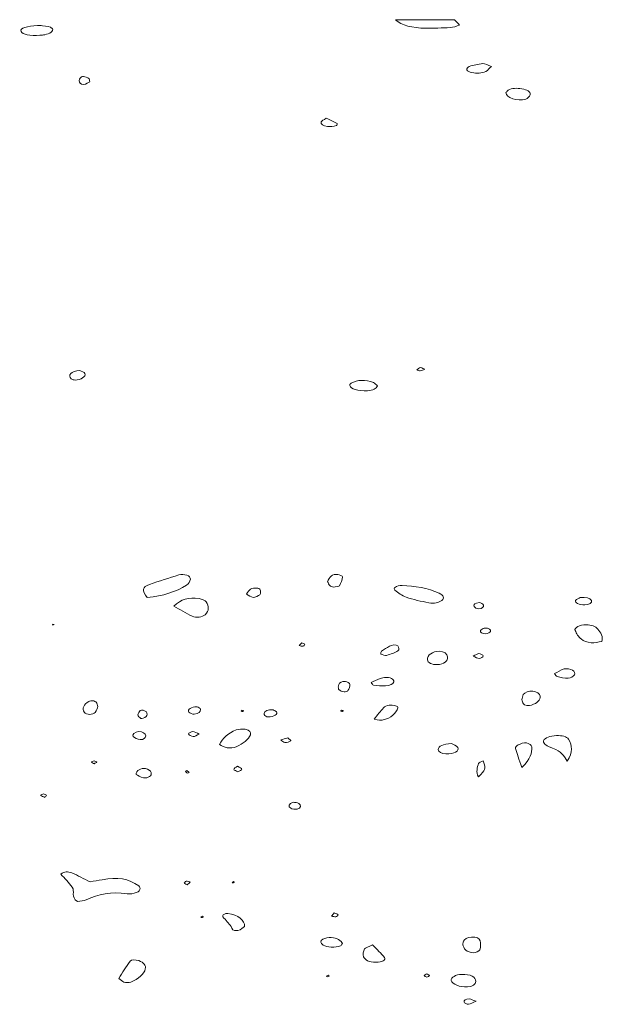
# Model space of a CAD drawing. Extents: x 432 to 1642, y -1026 to -372.
# Tile 8 of 15: x 1388 to 1450, y -1023 to -919. Entities that reach past the tile are written whole.
import ezdxf

# ---------------------------------------------------------------- set-up
doc = ezdxf.new("R2010")
doc.units = 0
doc.header["$MEASUREMENT"] = 0
doc.layers.add('Layer 1', color=7, linetype='Continuous')

# ---------------------------------------------------------------- blocks, each defined once
blk = doc.blocks.new('block 22')
at = {"layer": 'Layer 1', "lineweight": 0}
blk.add_lwpolyline([(1392.109008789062, -982.7313232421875), (1391.920776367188, -982.7008056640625), (1391.952758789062, -982.8113403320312), (1392.109008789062, -982.7313232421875)], dxfattribs=at)
for points, knots in [([(1391.9091796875, -919.5387573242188), (1391.717529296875, -919.2732543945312), (1391.27099609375, -919.2510375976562), (1390.845947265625, -919.209716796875), (1390.760498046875, -919.2015991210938), (1390.6728515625, -919.2027587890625), (1390.527099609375, -919.1973876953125), (1390.499877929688, -919.1973876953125), (1390.41259765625, -919.1958618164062), (1390.326171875, -919.197509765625), (1389.228637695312, -919.2178955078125), (1388.437133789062, -919.4966430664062), (1388.579467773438, -919.8118896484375), (1388.724609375, -920.1337890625), (1389.53369140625, -920.3023681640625), (1390.587646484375, -920.226806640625), (1390.75830078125, -920.2145385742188), (1390.926513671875, -920.1889038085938), (1391.09326171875, -920.1630249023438), (1391.6298828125, -920.0796508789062), (1392.0595703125, -919.7478637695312), (1391.9091796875, -919.5387573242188)], [0, 0, 0, 0, 1, 1, 1, 2, 2, 2, 3, 3, 3, 4, 4, 4, 5, 5, 5, 6, 6, 6, 7, 7, 7, 7]), ([(1438.486572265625, -923.524658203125), (1438.11376953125, -923.4002685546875), (1437.817626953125, -923.2186279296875), (1437.569580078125, -923.2361450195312), (1437.07373046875, -923.2711791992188), (1436.578491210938, -923.391357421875), (1436.136474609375, -923.5272827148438), (1435.96923828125, -923.5787963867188), (1435.84326171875, -923.7838134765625), (1435.8896484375, -923.8952026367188), (1435.936767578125, -924.0073852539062), (1436.191650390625, -924.1311645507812), (1436.408447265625, -924.177490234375), (1436.925659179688, -924.2881469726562), (1437.473876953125, -924.2627563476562), (1437.89306640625, -924.0556640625), (1438.12841796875, -923.9398803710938), (1438.241577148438, -923.7515258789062), (1438.486572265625, -923.524658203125)], [0, 0, 0, 0, 1, 1, 1, 2, 2, 2, 3, 3, 3, 4, 4, 4, 5, 5, 5, 6, 6, 6, 6]), ([(1394.755249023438, -925.0349731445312), (1394.75927734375, -925.226318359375), (1394.80908203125, -925.4609375), (1395.245849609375, -925.4381713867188), (1395.497314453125, -925.4251708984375), (1395.717407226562, -925.2318115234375), (1395.883544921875, -925.1521606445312), (1395.835327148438, -924.9722900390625), (1395.8671875, -924.854736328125), (1395.773803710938, -924.7977294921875), (1395.625, -924.7067260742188), (1395.404296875, -924.6329345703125), (1395.189086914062, -924.5997924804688), (1395.104736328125, -924.5867919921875), (1394.913818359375, -924.6923217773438), (1394.843017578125, -924.7647094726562), (1394.76806640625, -924.8419799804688), (1394.75341796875, -924.9439086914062), (1394.755249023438, -925.0349731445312)], [0, 0, 0, 0, 1, 1, 1, 2, 2, 2, 3, 3, 3, 4, 4, 4, 5, 5, 5, 6, 6, 6, 6]), ([(1442.1201171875, -927.0032348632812), (1442.364990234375, -926.9223022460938), (1442.552612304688, -926.7018432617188), (1442.582885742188, -926.535400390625), (1442.6416015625, -926.2108764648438), (1442.25244140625, -925.9965209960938), (1441.708984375, -925.9027099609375), (1441.188720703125, -925.8131713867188), (1440.655517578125, -925.8197021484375), (1440.247802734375, -926.0626831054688), (1440.137573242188, -926.1283569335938), (1440.09814453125, -926.2283935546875), (1440.026000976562, -926.3128051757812), (1439.994140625, -926.836669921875), (1441.284912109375, -927.2793579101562), (1442.1201171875, -927.0032348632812)], [0, 0, 0, 0, 1, 1, 1, 2, 2, 2, 3, 3, 3, 4, 4, 4, 5, 5, 5, 5]), ([(1420.416259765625, -929.4064331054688), (1420.328735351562, -929.6742553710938), (1420.649169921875, -929.8592529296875), (1421.09521484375, -929.9049072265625), (1421.392578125, -929.935546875), (1421.738525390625, -929.8674926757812), (1422.042358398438, -929.8103637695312), (1422.111328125, -929.79736328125), (1422.171875, -929.60498046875), (1422.102661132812, -929.567626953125), (1421.765380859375, -929.3843994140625), (1421.382690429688, -929.2254638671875), (1420.9658203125, -929.0347290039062), (1420.707275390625, -929.2025756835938), (1420.452880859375, -929.2941284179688), (1420.416259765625, -929.4064331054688)], [0, 0, 0, 0, 1, 1, 1, 2, 2, 2, 3, 3, 3, 4, 4, 4, 5, 5, 5, 5]), ([(1393.9033203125, -956.6720581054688), (1393.981201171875, -956.7410888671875), (1394.1884765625, -956.8082885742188), (1394.334228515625, -956.806884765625), (1394.916015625, -956.8016357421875), (1395.481079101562, -956.4475708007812), (1395.360229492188, -956.1163330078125), (1395.30908203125, -955.9766235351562), (1394.957885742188, -955.8694458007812), (1394.822021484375, -955.7921752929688), (1393.875, -955.8701171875), (1393.494506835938, -956.310302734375), (1393.9033203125, -956.6720581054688)], [0, 0, 0, 0, 1, 1, 1, 2, 2, 2, 3, 3, 3, 4, 4, 4, 4]), ([(1430.5595703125, -955.6976318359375), (1430.6826171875, -955.7468872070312), (1430.830688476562, -955.8477172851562), (1430.92236328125, -955.834228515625), (1431.101318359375, -955.8081665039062), (1431.248168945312, -955.718017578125), (1431.408447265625, -955.6546020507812), (1431.28662109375, -955.6034545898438), (1431.1640625, -955.5523071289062), (1430.961303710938, -955.4677734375), (1430.831787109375, -955.5418090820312), (1430.696044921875, -955.6197509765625), (1430.5595703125, -955.6976318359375)], [0, 0, 0, 0, 1, 1, 1, 2, 2, 2, 3, 3, 3, 4, 4, 4, 4]), ([(1425.3408203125, -957.9404907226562), (1425.587524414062, -957.9296264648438), (1425.868530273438, -957.8756103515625), (1426.050903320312, -957.78955078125), (1426.224609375, -957.70751953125), (1426.2900390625, -957.557861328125), (1426.413208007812, -957.4275512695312), (1426.2490234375, -957.2933349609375), (1426.152587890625, -957.1458129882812), (1425.960327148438, -957.0698852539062), (1425.136840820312, -956.7447509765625), (1424.236206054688, -956.7745971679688), (1423.595092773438, -957.138671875), (1423.49169921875, -957.1975708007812), (1423.43603515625, -957.3138427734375), (1423.453979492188, -957.3973999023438), (1423.53173828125, -957.7561645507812), (1424.317016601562, -957.9857788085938), (1425.3408203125, -957.9404907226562)], [0, 0, 0, 0, 1, 1, 1, 2, 2, 2, 3, 3, 3, 4, 4, 4, 5, 5, 5, 6, 6, 6, 6]), ([(1401.973876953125, -979.88232421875), (1403.63525390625, -979.7172241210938), (1405.01904296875, -979.2678833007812), (1406.135131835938, -978.5813598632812), (1406.39306640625, -978.4227905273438), (1406.5, -978.1611328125), (1406.546875, -977.9387817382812), (1406.622924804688, -977.58349609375), (1405.87158203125, -977.3101196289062), (1405.318237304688, -977.481201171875), (1404.27001953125, -977.8048706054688), (1403.228759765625, -978.1367797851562), (1402.210693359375, -978.4876708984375), (1401.426391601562, -978.758056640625), (1401.365356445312, -979.1405639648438), (1401.973876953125, -979.88232421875)], [0, 0, 0, 0, 1, 1, 1, 2, 2, 2, 3, 3, 3, 4, 4, 4, 5, 5, 5, 5]), ([(1422.17578125, -977.4258422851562), (1421.974365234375, -977.4029541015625), (1421.619018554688, -977.4735717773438), (1421.515625, -977.5650024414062), (1421.300170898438, -977.7552490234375), (1421.207275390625, -977.986328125), (1421.084838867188, -978.16943359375), (1421.180053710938, -978.3519897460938), (1421.21728515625, -978.4942016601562), (1421.330932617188, -978.6151123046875), (1421.3994140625, -978.6885375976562), (1421.59521484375, -978.7791748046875), (1421.718872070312, -978.773193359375), (1421.949462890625, -978.7616577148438), (1422.32177734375, -978.7109985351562), (1422.366943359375, -978.6314697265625), (1422.539306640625, -978.328857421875), (1422.649169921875, -978.0094604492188), (1422.682250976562, -977.6932983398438), (1422.69140625, -977.6044311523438), (1422.379760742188, -977.448974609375), (1422.17578125, -977.4258422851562)], [0, 0, 0, 0, 1, 1, 1, 2, 2, 2, 3, 3, 3, 4, 4, 4, 5, 5, 5, 6, 6, 6, 7, 7, 7, 7]), ([(1413.943359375, -979.0480346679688), (1413.926513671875, -978.978759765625), (1413.727905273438, -978.87158203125), (1413.611083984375, -978.871337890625), (1413.3818359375, -978.8709716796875), (1413.068237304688, -978.8952026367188), (1412.941040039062, -978.978271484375), (1412.740112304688, -979.1088256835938), (1412.663940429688, -979.2962646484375), (1412.492065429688, -979.51416015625), (1412.748779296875, -979.6517944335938), (1412.95849609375, -979.8555297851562), (1413.19189453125, -979.8638916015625), (1413.429931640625, -979.8724365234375), (1413.798095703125, -979.7163696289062), (1413.914184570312, -979.5823974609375), (1414.043701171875, -979.4332275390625), (1413.986328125, -979.2255249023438), (1413.943359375, -979.0480346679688)], [0, 0, 0, 0, 1, 1, 1, 2, 2, 2, 3, 3, 3, 4, 4, 4, 5, 5, 5, 6, 6, 6, 6]), ([(1429.453247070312, -979.8496704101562), (1430.187744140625, -980.104248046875), (1431.026977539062, -980.2772216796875), (1431.847412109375, -980.4480590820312), (1432.39453125, -980.5620727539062), (1432.877563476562, -980.4473266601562), (1433.2294921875, -980.1873168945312), (1433.534912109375, -979.9613037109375), (1433.417724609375, -979.6534423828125), (1432.936279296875, -979.4263305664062), (1431.75048828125, -978.866455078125), (1430.313720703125, -978.6717529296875), (1429.02392578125, -978.59375), (1428.371337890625, -978.57958984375), (1427.990966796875, -978.911865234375), (1428.253540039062, -979.112060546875), (1428.604248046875, -979.3796997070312), (1428.962646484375, -979.6795654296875), (1429.453247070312, -979.8496704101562)], [0, 0, 0, 0, 1, 1, 1, 2, 2, 2, 3, 3, 3, 4, 4, 4, 5, 5, 5, 6, 6, 6, 6]), ([(1408.21630859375, -980.3508911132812), (1408.113037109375, -980.20166015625), (1407.766357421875, -980.046875), (1407.474365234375, -980.0010986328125), (1406.337280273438, -979.822509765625), (1405.574829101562, -980.056396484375), (1404.79248046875, -980.8005981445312), (1405.429077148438, -981.15087890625), (1406.072509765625, -981.5203857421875), (1406.74951171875, -981.8714599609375), (1407.107788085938, -982.0572509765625), (1407.854125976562, -981.9563598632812), (1408.097900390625, -981.714599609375), (1408.54736328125, -981.2703857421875), (1408.529418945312, -980.802734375), (1408.21630859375, -980.3508911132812)], [0, 0, 0, 0, 1, 1, 1, 2, 2, 2, 3, 3, 3, 4, 4, 4, 5, 5, 5, 5]), ([(1448.388671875, -980.6497802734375), (1448.855590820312, -980.6369018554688), (1449.18603515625, -980.4227905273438), (1449.08544921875, -980.1934204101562), (1448.95849609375, -979.9051513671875), (1448.539794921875, -979.8846435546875), (1447.898681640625, -979.8834228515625), (1447.7900390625, -979.9476928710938), (1447.472412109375, -980.0516357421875), (1447.410888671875, -980.189453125), (1447.291748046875, -980.4542846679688), (1447.79345703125, -980.666259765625), (1448.388671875, -980.6497802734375)], [0, 0, 0, 0, 1, 1, 1, 2, 2, 2, 3, 3, 3, 4, 4, 4, 4]), ([(1436.648681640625, -980.8280639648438), (1436.69677734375, -980.9330444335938), (1436.971557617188, -981.0886840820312), (1437.122436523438, -981.0818481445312), (1437.513916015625, -981.06396484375), (1437.710205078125, -980.8784790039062), (1437.62890625, -980.6767578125), (1437.585205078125, -980.5668334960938), (1437.344970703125, -980.4801635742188), (1437.222412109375, -980.4015502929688), (1436.713745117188, -980.4638061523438), (1436.55810546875, -980.6327514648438), (1436.648681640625, -980.8280639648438)], [0, 0, 0, 0, 1, 1, 1, 2, 2, 2, 3, 3, 3, 4, 4, 4, 4]), ([(1449.758666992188, -983.2245483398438), (1449.525756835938, -982.95068359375), (1449.113525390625, -982.7841186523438), (1448.518310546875, -982.7711791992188), (1447.8701171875, -982.75732421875), (1447.215698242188, -983.0719604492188), (1447.363159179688, -983.3828735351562), (1447.514282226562, -983.7020263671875), (1447.70751953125, -984.0303955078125), (1448.027465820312, -984.3052978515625), (1448.233642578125, -984.4828491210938), (1448.675537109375, -984.639404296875), (1449.05712890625, -984.68017578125), (1449.4228515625, -984.7192993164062), (1449.846923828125, -984.59716796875), (1450.19921875, -984.5517578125), (1450.353271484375, -984.0189208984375), (1450.090209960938, -983.6137084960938), (1449.758666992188, -983.2245483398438)], [0, 0, 0, 0, 1, 1, 1, 2, 2, 2, 3, 3, 3, 4, 4, 4, 5, 5, 5, 6, 6, 6, 6]), ([(1438.379150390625, -983.4713745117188), (1438.448852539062, -983.2702026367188), (1438.23291015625, -983.1307373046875), (1437.723022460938, -983.1179809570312), (1437.608154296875, -983.1917724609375), (1437.35595703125, -983.2813110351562), (1437.324096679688, -983.3898315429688), (1437.263549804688, -983.595703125), (1437.519775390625, -983.749755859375), (1437.903564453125, -983.7262573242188), (1438.084716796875, -983.7152709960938), (1438.34375, -983.5733032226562), (1438.379150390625, -983.4713745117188)], [0, 0, 0, 0, 1, 1, 1, 2, 2, 2, 3, 3, 3, 4, 4, 4, 4]), ([(1418.68994140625, -984.833984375), (1418.580322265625, -984.7822265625), (1418.470458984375, -984.7308349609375), (1418.360107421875, -984.679443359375), (1418.271362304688, -984.781982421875), (1418.181884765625, -984.8841552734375), (1418.09228515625, -984.9866943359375), (1418.23193359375, -985.012451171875), (1418.414794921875, -985.079833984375), (1418.4990234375, -985.053466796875), (1418.605224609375, -985.0203247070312), (1418.630126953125, -984.910888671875), (1418.68994140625, -984.833984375)], [0, 0, 0, 0, 1, 1, 1, 2, 2, 2, 3, 3, 3, 4, 4, 4, 4]), ([(1428.558837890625, -985.023193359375), (1428.338134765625, -984.8262329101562), (1427.937744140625, -984.9118041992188), (1427.67578125, -985.0482177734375), (1427.364501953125, -985.21044921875), (1427.083862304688, -985.3927612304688), (1426.82958984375, -985.5818481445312), (1426.74267578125, -985.646728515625), (1426.7734375, -985.7587890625), (1426.739501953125, -985.8919677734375), (1426.938232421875, -985.9366455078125), (1427.226806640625, -986.0585327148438), (1427.357543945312, -986.0205078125), (1427.797607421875, -985.8927001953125), (1428.248901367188, -985.7379150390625), (1428.557861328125, -985.5321655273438), (1428.717407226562, -985.42626953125), (1428.70361328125, -985.1520385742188), (1428.558837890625, -985.023193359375)], [0, 0, 0, 0, 1, 1, 1, 2, 2, 2, 3, 3, 3, 4, 4, 4, 5, 5, 5, 6, 6, 6, 6]), ([(1432.73876953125, -986.9993286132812), (1433.451293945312, -986.9631958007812), (1433.8583984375, -986.6615600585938), (1433.838623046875, -986.1839599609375), (1433.824096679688, -985.8402099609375), (1433.453125, -985.5880737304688), (1432.961669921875, -985.5884399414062), (1432.21337890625, -985.5888671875), (1431.6767578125, -985.9742431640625), (1431.697631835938, -986.4968872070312), (1431.709228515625, -986.790771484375), (1432.1982421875, -987.026611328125), (1432.73876953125, -986.9993286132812)], [0, 0, 0, 0, 1, 1, 1, 2, 2, 2, 3, 3, 3, 4, 4, 4, 4]), ([(1436.56103515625, -986.0942993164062), (1436.8125, -986.2047119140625), (1437.00341796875, -986.351806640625), (1437.16845703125, -986.3435668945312), (1437.3408203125, -986.3350219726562), (1437.615478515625, -986.1747436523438), (1437.6103515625, -986.0850830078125), (1437.6044921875, -985.9892578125), (1437.329833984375, -985.829345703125), (1437.160888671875, -985.82470703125), (1436.99365234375, -985.8201904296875), (1436.811279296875, -985.97412109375), (1436.56103515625, -986.0942993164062)], [0, 0, 0, 0, 1, 1, 1, 2, 2, 2, 3, 3, 3, 4, 4, 4, 4]), ([(1425.720458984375, -988.8936767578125), (1425.843017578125, -989.0391235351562), (1425.889526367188, -989.179443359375), (1425.982421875, -989.1893310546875), (1426.392944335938, -989.2324829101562), (1426.82080078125, -989.2662353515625), (1427.234985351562, -989.2496948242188), (1427.693725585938, -989.2313232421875), (1428.071044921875, -989.0841674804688), (1428.135498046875, -988.8234252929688), (1428.1640625, -988.7081298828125), (1428.036254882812, -988.5396728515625), (1427.873046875, -988.4605102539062), (1427.498046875, -988.2786865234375), (1427.056640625, -988.3428344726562), (1426.680297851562, -988.4793701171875), (1426.333129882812, -988.6054077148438), (1426.0224609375, -988.7617797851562), (1425.720458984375, -988.8936767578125)], [0, 0, 0, 0, 1, 1, 1, 2, 2, 2, 3, 3, 3, 4, 4, 4, 5, 5, 5, 6, 6, 6, 6]), ([(1447.09326171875, -987.5830078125), (1446.916015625, -987.47607421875), (1446.426025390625, -987.3976440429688), (1446.218139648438, -987.456787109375), (1445.80517578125, -987.57470703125), (1445.490966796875, -987.7953491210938), (1445.168701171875, -987.9573974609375), (1445.300537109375, -988.1107177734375), (1445.334716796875, -988.2393798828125), (1445.447509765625, -988.2647705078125), (1445.831298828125, -988.3514404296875), (1446.25, -988.459228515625), (1446.640747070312, -988.4443359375), (1446.880615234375, -988.4352416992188), (1447.21044921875, -988.2349243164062), (1447.286499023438, -988.0878295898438), (1447.365478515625, -987.9353637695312), (1447.282470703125, -987.697265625), (1447.09326171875, -987.5830078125)], [0, 0, 0, 0, 1, 1, 1, 2, 2, 2, 3, 3, 3, 4, 4, 4, 5, 5, 5, 6, 6, 6, 6]), ([(1423.4638671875, -989.0839233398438), (1423.456298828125, -988.9805908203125), (1423.195068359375, -988.8235473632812), (1422.99755859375, -988.7950439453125), (1422.5986328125, -988.7376098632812), (1422.376220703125, -988.8985595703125), (1422.287353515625, -989.0985107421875), (1422.247314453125, -989.1895751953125), (1422.25146484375, -989.28662109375), (1422.235107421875, -989.3809204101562), (1422.2548828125, -989.4746704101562), (1422.219970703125, -989.589599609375), (1422.308349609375, -989.6570434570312), (1422.4423828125, -989.7593383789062), (1422.643310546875, -989.8543701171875), (1422.854736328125, -989.900146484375), (1422.947509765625, -989.9202880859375), (1423.228149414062, -989.8268432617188), (1423.262939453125, -989.7601928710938), (1423.378540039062, -989.5407104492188), (1423.479614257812, -989.30859375), (1423.4638671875, -989.0839233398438)], [0, 0, 0, 0, 1, 1, 1, 2, 2, 2, 3, 3, 3, 4, 4, 4, 5, 5, 5, 6, 6, 6, 7, 7, 7, 7]), ([(1443.643310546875, -990.3370971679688), (1443.613525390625, -990.0720825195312), (1443.309326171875, -989.9019165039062), (1442.866333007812, -989.8228759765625), (1442.50927734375, -989.7590942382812), (1441.96435546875, -989.9595336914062), (1441.866821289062, -990.1802368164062), (1441.7861328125, -990.3630981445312), (1441.744384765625, -990.5509033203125), (1441.692626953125, -990.7117309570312), (1441.760009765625, -990.88134765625), (1441.806518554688, -991.020751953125), (1441.872192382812, -991.1572265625), (1441.9521484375, -991.3231201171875), (1442.477783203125, -991.404541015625), (1442.744873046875, -991.3036499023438), (1443.366943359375, -991.0684204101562), (1443.689697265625, -990.7498779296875), (1443.643310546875, -990.3370971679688)], [0, 0, 0, 0, 1, 1, 1, 2, 2, 2, 3, 3, 3, 4, 4, 4, 5, 5, 5, 6, 6, 6, 6]), ([(1396.21337890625, -990.8367919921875), (1396.07568359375, -990.821044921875), (1395.854370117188, -990.8521728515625), (1395.765625, -990.9078369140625), (1395.226806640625, -991.244384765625), (1395.024169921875, -991.63818359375), (1395.305786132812, -992.0652465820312), (1395.37255859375, -992.1670532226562), (1395.66455078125, -992.2859497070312), (1395.853881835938, -992.2865600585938), (1396.056030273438, -992.2870483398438), (1396.359130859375, -992.180419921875), (1396.44091796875, -992.0784912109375), (1396.606567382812, -991.8722534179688), (1396.653076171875, -991.6375122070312), (1396.731811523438, -991.4526977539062), (1396.669189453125, -991.2701416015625), (1396.654541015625, -991.1279296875), (1396.56396484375, -991.0018920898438), (1396.512939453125, -990.9302368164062), (1396.349243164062, -990.8525390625), (1396.21337890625, -990.8367919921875)], [0, 0, 0, 0, 1, 1, 1, 2, 2, 2, 3, 3, 3, 4, 4, 4, 5, 5, 5, 6, 6, 6, 7, 7, 7, 7]), ([(1428.567138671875, -991.5899047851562), (1428.59326171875, -991.5225830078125), (1428.448486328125, -991.3908081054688), (1428.324340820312, -991.3605346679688), (1428.11181640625, -991.3087768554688), (1427.82666015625, -991.2703857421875), (1427.619384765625, -991.3065185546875), (1427.395263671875, -991.3457641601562), (1427.1513671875, -991.4564819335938), (1427.044555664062, -991.5714111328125), (1426.701293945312, -991.9415283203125), (1426.417236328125, -992.328125), (1426.03466796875, -992.8023071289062), (1426.567138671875, -992.87060546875), (1426.761596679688, -992.93359375), (1426.882446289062, -992.9049682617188), (1427.931274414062, -992.656494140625), (1428.34765625, -992.1538696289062), (1428.567138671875, -991.5899047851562)], [0, 0, 0, 0, 1, 1, 1, 2, 2, 2, 3, 3, 3, 4, 4, 4, 5, 5, 5, 6, 6, 6, 6]), ([(1400.976196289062, -992.3458251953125), (1400.97509765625, -992.4664306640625), (1401.160888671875, -992.5904541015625), (1401.286376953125, -992.7052612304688), (1401.30615234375, -992.722900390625), (1401.46875, -992.7161254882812), (1401.534912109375, -992.6939086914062), (1402.063232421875, -992.5160522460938), (1402.10400390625, -991.9932250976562), (1401.601684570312, -991.8556518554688), (1401.531982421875, -991.8366088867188), (1401.4296875, -991.8531494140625), (1401.203247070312, -991.8531494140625), (1401.12548828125, -992.0079345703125), (1400.97802734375, -992.1766357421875), (1400.976196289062, -992.3458251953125)], [0, 0, 0, 0, 1, 1, 1, 2, 2, 2, 3, 3, 3, 4, 4, 4, 5, 5, 5, 5]), ([(1407.615966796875, -991.7459716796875), (1407.59619140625, -991.638427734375), (1407.367919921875, -991.5421142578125), (1407.268676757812, -991.4661865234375), (1406.603271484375, -991.48974609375), (1406.21923828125, -991.7549438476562), (1406.388916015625, -992.05810546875), (1406.442993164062, -992.1537475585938), (1406.784423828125, -992.283447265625), (1406.9423828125, -992.2653198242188), (1407.4091796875, -992.211669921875), (1407.662963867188, -992.0034790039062), (1407.615966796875, -991.7459716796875)], [0, 0, 0, 0, 1, 1, 1, 2, 2, 2, 3, 3, 3, 4, 4, 4, 4]), ([(1411.927001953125, -991.934814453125), (1411.94677734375, -991.9578247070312), (1412.05712890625, -991.9795532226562), (1412.100219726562, -991.9690551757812), (1412.14208984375, -991.9583129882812), (1412.149536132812, -991.9065551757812), (1412.172119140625, -991.8727416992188), (1412.109497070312, -991.8605346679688), (1412.04736328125, -991.8480224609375), (1411.985107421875, -991.8357543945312), (1411.96240234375, -991.8695068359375), (1411.907348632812, -991.9118041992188), (1411.927001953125, -991.934814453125)], [0, 0, 0, 0, 1, 1, 1, 2, 2, 2, 3, 3, 3, 4, 4, 4, 4]), ([(1415.724243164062, -992.0755004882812), (1415.69873046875, -991.9633178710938), (1415.433349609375, -991.8672485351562), (1415.322998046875, -991.7941284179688), (1414.77197265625, -991.7590942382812), (1414.396728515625, -991.9107666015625), (1414.356201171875, -992.1943969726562), (1414.33984375, -992.3046875), (1414.49609375, -992.487548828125), (1414.663330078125, -992.52783203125), (1415.11279296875, -992.636474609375), (1415.787109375, -992.3497314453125), (1415.724243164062, -992.0755004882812)], [0, 0, 0, 0, 1, 1, 1, 2, 2, 2, 3, 3, 3, 4, 4, 4, 4]), ([(1422.771728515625, -991.8809204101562), (1422.703857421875, -991.8672485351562), (1422.618408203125, -991.8338623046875), (1422.5732421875, -991.8457641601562), (1422.525390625, -991.858154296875), (1422.517333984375, -991.914306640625), (1422.492431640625, -991.9512939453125), (1422.560302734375, -991.9647827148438), (1422.64501953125, -991.99755859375), (1422.69140625, -991.9859619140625), (1422.738647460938, -991.9740600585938), (1422.74658203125, -991.9175415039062), (1422.771728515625, -991.8809204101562)], [0, 0, 0, 0, 1, 1, 1, 2, 2, 2, 3, 3, 3, 4, 4, 4, 4]), ([(1400.486572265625, -994.6434936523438), (1400.601806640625, -994.7808227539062), (1400.94482421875, -994.9232788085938), (1401.218383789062, -994.9453735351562), (1401.630126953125, -994.9788818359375), (1401.786865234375, -994.7708129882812), (1401.806640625, -994.5717163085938), (1401.832275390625, -994.3114624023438), (1401.451293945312, -994.088134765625), (1401.056396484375, -994.1080322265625), (1400.674194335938, -994.1270141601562), (1400.30029296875, -994.4223022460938), (1400.486572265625, -994.6434936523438)], [0, 0, 0, 0, 1, 1, 1, 2, 2, 2, 3, 3, 3, 4, 4, 4, 4]), ([(1407.4794921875, -994.379638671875), (1407.196044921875, -994.256591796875), (1407.01025390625, -994.1152954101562), (1406.8076171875, -994.1080322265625), (1406.6572265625, -994.1025390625), (1406.33544921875, -994.2838134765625), (1406.358154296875, -994.3578491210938), (1406.390625, -994.4653930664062), (1406.649047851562, -994.6126098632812), (1406.841430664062, -994.6277465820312), (1407.005615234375, -994.6405029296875), (1407.21240234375, -994.4905395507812), (1407.4794921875, -994.379638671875)], [0, 0, 0, 0, 1, 1, 1, 2, 2, 2, 3, 3, 3, 4, 4, 4, 4]), ([(1412.375244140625, -993.8600463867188), (1412.0869140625, -993.8136596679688), (1411.652587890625, -993.8309936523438), (1411.419067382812, -993.9220581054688), (1410.46484375, -994.29345703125), (1409.992309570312, -994.8430786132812), (1409.6181640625, -995.4791259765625), (1409.910278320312, -995.6070556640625), (1410.14208984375, -995.7788696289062), (1410.432373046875, -995.81640625), (1410.73095703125, -995.8550415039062), (1411.169189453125, -995.8180541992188), (1411.402099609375, -995.7164916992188), (1412.156494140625, -995.3870849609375), (1412.728515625, -994.968505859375), (1412.906127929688, -994.4349365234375), (1412.98876953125, -994.1879272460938), (1412.852294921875, -993.9368286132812), (1412.375244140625, -993.8600463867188)], [0, 0, 0, 0, 1, 1, 1, 2, 2, 2, 3, 3, 3, 4, 4, 4, 5, 5, 5, 6, 6, 6, 6]), ([(1446.6552734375, -994.9188842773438), (1446.4765625, -994.625), (1445.970703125, -994.5089721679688), (1445.3935546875, -994.5304565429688), (1444.696655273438, -994.5562133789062), (1444.146728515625, -994.7684326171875), (1444.02587890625, -995.0722045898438), (1443.99169921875, -995.1586303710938), (1443.993408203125, -995.2694091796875), (1444.066040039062, -995.3441772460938), (1444.183349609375, -995.4649658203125), (1444.341796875, -995.5863037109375), (1444.536865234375, -995.6709594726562), (1445.857421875, -996.245849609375), (1445.862060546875, -996.2427368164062), (1446.533447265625, -997.2352905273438), (1447.116943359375, -996.2754516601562), (1447.06591796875, -995.591552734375), (1446.6552734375, -994.9188842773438)], [0, 0, 0, 0, 1, 1, 1, 2, 2, 2, 3, 3, 3, 4, 4, 4, 5, 5, 5, 6, 6, 6, 6]), ([(1416.567504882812, -995.2770385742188), (1416.775390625, -995.2871704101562), (1417.05126953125, -995.1942749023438), (1417.19921875, -995.099853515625), (1417.253295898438, -995.0655517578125), (1417.025024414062, -994.9002685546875), (1416.890380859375, -994.7574462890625), (1416.57861328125, -994.8597412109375), (1416.368896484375, -994.9282836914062), (1416.159301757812, -994.9968872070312), (1416.294555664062, -995.0963134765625), (1416.417236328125, -995.2696533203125), (1416.567504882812, -995.2770385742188)], [0, 0, 0, 0, 1, 1, 1, 2, 2, 2, 3, 3, 3, 4, 4, 4, 4]), ([(1433.658081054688, -996.4789428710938), (1434.48388671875, -996.4932250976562), (1435.148193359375, -996.1615600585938), (1434.925170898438, -995.7925415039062), (1434.8125, -995.6060791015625), (1434.411376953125, -995.4708862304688), (1434.237548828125, -995.3692016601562), (1433.354248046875, -995.39697265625), (1432.8427734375, -995.6732177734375), (1432.8310546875, -996.014892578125), (1432.82373046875, -996.246826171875), (1433.224243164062, -996.4716796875), (1433.658081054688, -996.4789428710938)], [0, 0, 0, 0, 1, 1, 1, 2, 2, 2, 3, 3, 3, 4, 4, 4, 4]), ([(1442.773193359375, -995.7074584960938), (1442.76806640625, -995.5611572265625), (1442.450439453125, -995.3295288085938), (1442.207275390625, -995.299072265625), (1441.9521484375, -995.2667846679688), (1441.568359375, -995.4004516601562), (1441.327392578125, -995.51513671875), (1441.1533203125, -995.5977783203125), (1441.0126953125, -995.776611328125), (1441.0439453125, -995.898193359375), (1441.189208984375, -996.4595336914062), (1441.39990234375, -997.0159301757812), (1441.700805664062, -997.9129638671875), (1442.658935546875, -997.0300903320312), (1442.798828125, -996.3726196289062), (1442.773193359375, -995.7074584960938)], [0, 0, 0, 0, 1, 1, 1, 2, 2, 2, 3, 3, 3, 4, 4, 4, 5, 5, 5, 5]), ([(1396.328979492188, -997.1950073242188), (1396.232543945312, -997.2503051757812), (1396.065795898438, -997.3043212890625), (1396.0625, -997.361328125), (1396.059326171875, -997.411376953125), (1396.239013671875, -997.4646606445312), (1396.337646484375, -997.5166625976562), (1396.433349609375, -997.4600219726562), (1396.5908203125, -997.4072265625), (1396.60400390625, -997.3455810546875), (1396.613525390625, -997.3016967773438), (1396.42822265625, -997.2456665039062), (1396.328979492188, -997.1950073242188)], [0, 0, 0, 0, 1, 1, 1, 2, 2, 2, 3, 3, 3, 4, 4, 4, 4]), ([(1437.614990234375, -997.22216796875), (1437.408203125, -997.3260498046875), (1437.1533203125, -997.3917236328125), (1437.1259765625, -997.4786376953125), (1436.98388671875, -997.932861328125), (1436.8193359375, -998.3931884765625), (1437.09521484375, -998.90478515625), (1437.891845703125, -998.1536865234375), (1437.90771484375, -998.154052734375), (1437.614990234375, -997.22216796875)], [0, 0, 0, 0, 1, 1, 1, 2, 2, 2, 3, 3, 3, 3]), ([(1402.378540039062, -998.4351806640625), (1402.322265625, -998.2821044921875), (1402.047119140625, -998.0889282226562), (1401.786865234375, -998.0360107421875), (1401.3095703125, -997.939208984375), (1400.777099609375, -998.2303466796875), (1400.781127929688, -998.6536865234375), (1400.965087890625, -998.7394409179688), (1401.224853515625, -998.9373168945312), (1401.568603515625, -999.0013427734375), (1402.038818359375, -999.0889892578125), (1402.504638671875, -998.7744750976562), (1402.378540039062, -998.4351806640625)], [0, 0, 0, 0, 1, 1, 1, 2, 2, 2, 3, 3, 3, 4, 4, 4, 4]), ([(1406.2431640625, -998.527099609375), (1406.302490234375, -998.4982299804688), (1406.362182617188, -998.4696044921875), (1406.421997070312, -998.4404296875), (1406.34375, -998.3751831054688), (1406.26416015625, -998.3099975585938), (1406.185180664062, -998.244873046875), (1406.1259765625, -998.2737426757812), (1406.00634765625, -998.3173828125), (1406.01611328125, -998.3290405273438), (1406.075439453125, -998.3990478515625), (1406.164184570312, -998.4619750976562), (1406.2431640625, -998.527099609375)], [0, 0, 0, 0, 1, 1, 1, 2, 2, 2, 3, 3, 3, 4, 4, 4, 4]), ([(1411.582275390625, -998.3855590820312), (1411.739013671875, -998.2935180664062), (1412.008422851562, -998.205078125), (1412.02001953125, -998.1077880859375), (1412.030517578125, -998.015625), (1411.771484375, -997.9140625), (1411.551513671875, -997.7615356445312), (1411.363891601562, -997.9148559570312), (1411.130981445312, -998.0219116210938), (1411.150634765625, -998.1124267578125), (1411.1728515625, -998.2114868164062), (1411.42822265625, -998.2952270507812), (1411.582275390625, -998.3855590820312)], [0, 0, 0, 0, 1, 1, 1, 2, 2, 2, 3, 3, 3, 4, 4, 4, 4]), ([(1391.263427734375, -1000.869384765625), (1391.2431640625, -1000.806518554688), (1391.064819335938, -1000.758483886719), (1390.955810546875, -1000.703857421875), (1390.849365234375, -1000.757629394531), (1390.74365234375, -1000.811401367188), (1390.63818359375, -1000.865173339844), (1390.792602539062, -1000.942443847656), (1390.947509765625, -1001.020080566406), (1391.10205078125, -1001.097534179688), (1391.161865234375, -1001.020874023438), (1391.286010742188, -1000.938171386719), (1391.263427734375, -1000.869384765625)], [0, 0, 0, 0, 1, 1, 1, 2, 2, 2, 3, 3, 3, 4, 4, 4, 4]), ([(1418.044311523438, -1001.723937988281), (1417.905517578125, -1001.638122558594), (1417.607421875, -1001.628356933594), (1417.443725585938, -1001.596374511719), (1416.976318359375, -1001.755798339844), (1416.862548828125, -1002.041931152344), (1417.187744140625, -1002.240661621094), (1417.318969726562, -1002.320922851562), (1417.6865234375, -1002.368957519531), (1417.865234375, -1002.327697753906), (1418.271362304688, -1002.233520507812), (1418.362426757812, -1001.921020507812), (1418.044311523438, -1001.723937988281)], [0, 0, 0, 0, 1, 1, 1, 2, 2, 2, 3, 3, 3, 4, 4, 4, 4]), ([(1399.8369140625, -1011.311828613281), (1400.000732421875, -1011.33544921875), (1400.2177734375, -1011.357604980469), (1400.34912109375, -1011.319091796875), (1400.640014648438, -1011.233276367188), (1401.004150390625, -1011.13671875), (1401.127197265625, -1010.991516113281), (1401.248046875, -1010.849731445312), (1401.230712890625, -1010.590637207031), (1401.062133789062, -1010.471923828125), (1399.964721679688, -1009.700744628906), (1398.8359375, -1009.526489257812), (1397.170288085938, -1009.823120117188), (1396.7626953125, -1009.895812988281), (1396.357421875, -1009.972229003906), (1395.917236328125, -1010.053100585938), (1395.23828125, -1009.718200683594), (1394.625732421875, -1009.386840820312), (1393.953857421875, -1009.096069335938), (1393.58447265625, -1008.936096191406), (1393.149658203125, -1008.948364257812), (1392.794799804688, -1009.237365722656), (1393.193115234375, -1009.675598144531), (1393.675048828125, -1010.121398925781), (1394.009643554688, -1010.597717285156), (1394.3388671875, -1011.065979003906), (1393.798217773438, -1011.638732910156), (1394.568725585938, -1012.152160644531), (1394.89453125, -1012.083251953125), (1395.259155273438, -1012.058288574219), (1395.486206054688, -1011.948974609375), (1396.75, -1011.340698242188), (1398.158081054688, -1011.06982421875), (1399.8369140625, -1011.311828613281)], [0, 0, 0, 0, 1, 1, 1, 2, 2, 2, 3, 3, 3, 4, 4, 4, 5, 5, 5, 6, 6, 6, 7, 7, 7, 8, 8, 8, 9, 9, 9, 10, 10, 10, 11, 11, 11, 11]), ([(1406.523681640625, -1010.062744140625), (1406.3837890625, -1010.028747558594), (1406.201416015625, -1009.948181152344), (1406.1142578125, -1009.971862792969), (1406.00048828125, -1010.002624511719), (1405.962158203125, -1010.115783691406), (1405.891357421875, -1010.193664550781), (1405.99755859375, -1010.251098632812), (1406.104370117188, -1010.308227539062), (1406.211303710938, -1010.365234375), (1406.315185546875, -1010.264465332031), (1406.419677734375, -1010.163696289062), (1406.523681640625, -1010.062744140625)], [0, 0, 0, 0, 1, 1, 1, 2, 2, 2, 3, 3, 3, 4, 4, 4, 4]), ([(1411.137451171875, -1010.001831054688), (1411.088134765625, -1010.052856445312), (1411.0380859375, -1010.103637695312), (1410.971313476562, -1010.171936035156), (1411.080932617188, -1010.14501953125), (1411.181518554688, -1010.137145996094), (1411.205322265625, -1010.109802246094), (1411.226806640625, -1010.084899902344), (1411.16357421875, -1010.038635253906), (1411.137451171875, -1010.001831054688)], [0, 0, 0, 0, 1, 1, 1, 2, 2, 2, 3, 3, 3, 3]), ([(1412.2841796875, -1014.776245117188), (1412.349365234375, -1014.125549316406), (1411.603515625, -1013.578674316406), (1410.530517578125, -1013.401000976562), (1410.408447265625, -1013.380859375), (1410.17919921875, -1013.445129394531), (1410.088012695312, -1013.507934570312), (1409.998046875, -1013.569946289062), (1409.950439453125, -1013.696105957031), (1410.0048828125, -1013.766052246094), (1410.275634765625, -1014.111083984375), (1410.63916015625, -1014.436706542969), (1410.864379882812, -1014.789367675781), (1411.00732421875, -1015.012573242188), (1410.991088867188, -1015.325744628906), (1411.586303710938, -1015.212768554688), (1411.92138671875, -1015.149291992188), (1412.125122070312, -1014.882385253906), (1412.2841796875, -1014.776245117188)], [0, 0, 0, 0, 1, 1, 1, 2, 2, 2, 3, 3, 3, 4, 4, 4, 5, 5, 5, 6, 6, 6, 6]), ([(1421.805419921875, -1013.345458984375), (1421.703125, -1013.469909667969), (1421.611328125, -1013.581420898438), (1421.520263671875, -1013.692749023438), (1421.67138671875, -1013.713623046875), (1421.851318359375, -1013.771667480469), (1421.966186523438, -1013.745239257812), (1422.091552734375, -1013.716613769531), (1422.229370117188, -1013.608459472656), (1422.224731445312, -1013.537658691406), (1422.220703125, -1013.482788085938), (1422.005615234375, -1013.432373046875), (1421.805419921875, -1013.345458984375)], [0, 0, 0, 0, 1, 1, 1, 2, 2, 2, 3, 3, 3, 4, 4, 4, 4]), ([(1407.91796875, -1013.798278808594), (1407.934204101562, -1013.772155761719), (1407.867919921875, -1013.731140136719), (1407.83837890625, -1013.69677734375), (1407.775146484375, -1013.713012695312), (1407.67529296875, -1013.72265625), (1407.66015625, -1013.747497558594), (1407.643798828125, -1013.773803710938), (1407.708984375, -1013.814575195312), (1407.739135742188, -1013.848937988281), (1407.8017578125, -1013.832702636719), (1407.90283203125, -1013.823303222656), (1407.91796875, -1013.798278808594)], [0, 0, 0, 0, 1, 1, 1, 2, 2, 2, 3, 3, 3, 4, 4, 4, 4]), ([(1422.66943359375, -1016.59814453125), (1422.578369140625, -1016.294128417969), (1422.096923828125, -1015.991394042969), (1421.498779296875, -1015.95703125), (1421.210083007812, -1015.940490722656), (1420.811889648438, -1016.016784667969), (1420.610229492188, -1016.129089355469), (1420.28466796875, -1016.310668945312), (1420.351318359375, -1016.561889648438), (1420.63525390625, -1016.758850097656), (1421.0224609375, -1017.027954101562), (1421.926147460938, -1017.064025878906), (1422.468994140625, -1016.835876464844), (1422.581176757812, -1016.788513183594), (1422.60498046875, -1016.678955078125), (1422.66943359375, -1016.59814453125)], [0, 0, 0, 0, 1, 1, 1, 2, 2, 2, 3, 3, 3, 4, 4, 4, 5, 5, 5, 5]), ([(1437.278076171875, -1016.297180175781), (1437.220703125, -1016.052307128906), (1436.8837890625, -1015.883850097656), (1436.375732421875, -1015.909851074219), (1435.890869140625, -1015.934631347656), (1435.641845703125, -1016.119323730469), (1435.5185546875, -1016.356567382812), (1435.47265625, -1016.444458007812), (1435.477294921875, -1016.540283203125), (1435.440185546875, -1016.728088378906), (1435.51171875, -1016.862548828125), (1435.55859375, -1017.104797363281), (1435.767822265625, -1017.294494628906), (1435.9169921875, -1017.430297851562), (1436.290405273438, -1017.576232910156), (1436.551025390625, -1017.569702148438), (1436.804321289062, -1017.5634765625), (1437.206787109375, -1017.385498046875), (1437.252563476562, -1017.253112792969), (1437.360107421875, -1016.943420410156), (1437.3525390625, -1016.612060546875), (1437.278076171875, -1016.297180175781)], [0, 0, 0, 0, 1, 1, 1, 2, 2, 2, 3, 3, 3, 4, 4, 4, 5, 5, 5, 6, 6, 6, 7, 7, 7, 7]), ([(1427.1328125, -1018.069213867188), (1426.76806640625, -1017.64990234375), (1426.349365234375, -1017.244323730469), (1425.86669921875, -1016.742126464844), (1425.477783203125, -1016.933288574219), (1425.102661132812, -1017.030456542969), (1425.025390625, -1017.174682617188), (1424.885375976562, -1017.436157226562), (1424.812255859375, -1017.738159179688), (1424.913330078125, -1018.000061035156), (1425.047485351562, -1018.345703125), (1425.5068359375, -1018.568908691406), (1426.232666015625, -1018.58642578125), (1426.851684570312, -1018.601318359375), (1427.36328125, -1018.334716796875), (1427.1328125, -1018.069213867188)], [0, 0, 0, 0, 1, 1, 1, 2, 2, 2, 3, 3, 3, 4, 4, 4, 5, 5, 5, 5]), ([(1401.060546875, -1018.412719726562), (1400.740478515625, -1018.299926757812), (1400.305419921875, -1018.270141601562), (1400.15283203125, -1018.471130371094), (1399.693603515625, -1019.075866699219), (1399.32470703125, -1019.701171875), (1398.939086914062, -1020.28955078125), (1399.187744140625, -1020.469665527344), (1399.30029296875, -1020.618591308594), (1399.501953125, -1020.67724609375), (1399.695068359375, -1020.733764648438), (1400.0673828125, -1020.754760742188), (1400.211547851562, -1020.691101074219), (1401.0390625, -1020.325439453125), (1401.639892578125, -1019.86572265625), (1401.76611328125, -1019.273010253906), (1401.84033203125, -1018.923583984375), (1401.630615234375, -1018.613708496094), (1401.060546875, -1018.412719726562)], [0, 0, 0, 0, 1, 1, 1, 2, 2, 2, 3, 3, 3, 4, 4, 4, 5, 5, 5, 6, 6, 6, 6]), ([(1421.267822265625, -1020.050354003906), (1421.2392578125, -1020.018188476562), (1421.21142578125, -1019.985778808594), (1421.183349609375, -1019.953552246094), (1421.105102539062, -1019.991577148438), (1421.026611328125, -1020.029541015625), (1420.948364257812, -1020.067565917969), (1421.008056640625, -1020.084350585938), (1421.068969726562, -1020.115112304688), (1421.126708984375, -1020.113342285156), (1421.175415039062, -1020.111755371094), (1421.220581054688, -1020.072692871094), (1421.267822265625, -1020.050354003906)], [0, 0, 0, 0, 1, 1, 1, 2, 2, 2, 3, 3, 3, 4, 4, 4, 4]), ([(1431.910888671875, -1019.988159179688), (1431.911376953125, -1019.929016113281), (1431.73193359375, -1019.86962890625), (1431.631469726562, -1019.810241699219), (1431.529296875, -1019.869384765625), (1431.347900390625, -1019.928283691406), (1431.347900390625, -1019.987548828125), (1431.347412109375, -1020.046691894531), (1431.528076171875, -1020.106384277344), (1431.629638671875, -1020.165893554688), (1431.731201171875, -1020.106750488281), (1431.910888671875, -1020.047607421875), (1431.910888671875, -1019.988159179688)], [0, 0, 0, 0, 1, 1, 1, 2, 2, 2, 3, 3, 3, 4, 4, 4, 4]), ([(1435.93603515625, -1021.204833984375), (1436.435546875, -1021.185241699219), (1436.81884765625, -1020.929443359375), (1436.830444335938, -1020.608459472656), (1436.847900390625, -1020.132629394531), (1436.256225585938, -1019.839965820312), (1435.32421875, -1019.863891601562), (1434.703369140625, -1019.8798828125), (1434.156860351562, -1020.205017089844), (1434.223754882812, -1020.518920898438), (1434.307861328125, -1020.915222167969), (1435.1123046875, -1021.237365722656), (1435.93603515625, -1021.204833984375)], [0, 0, 0, 0, 1, 1, 1, 2, 2, 2, 3, 3, 3, 4, 4, 4, 4]), ([(1436.865844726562, -1022.723754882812), (1436.510009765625, -1022.596313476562), (1436.329345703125, -1022.479431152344), (1436.140014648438, -1022.475036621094), (1435.777099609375, -1022.466674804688), (1435.5126953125, -1022.605590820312), (1435.575561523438, -1022.806030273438), (1435.604614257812, -1022.896850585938), (1435.924560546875, -1023.043395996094), (1436.044799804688, -1023.026184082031), (1436.301513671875, -1022.9892578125), (1436.513427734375, -1022.86181640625), (1436.865844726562, -1022.723754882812)], [0, 0, 0, 0, 1, 1, 1, 2, 2, 2, 3, 3, 3, 4, 4, 4, 4])]:
    blk.add_open_spline(points, degree=3, knots=knots, dxfattribs=at)

msp = doc.modelspace()

# ---------------------------------------------------------------- linework, layer by layer
at = {"layer": 'Layer 1', "lineweight": 0}
msp.add_open_spline([(1434.127319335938, -919.4124755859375), (1434.436767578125, -919.3958129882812), (1434.722534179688, -919.2537841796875), (1435.1123046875, -919.1424560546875), (1434.902587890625, -918.9243774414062), (1434.724853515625, -918.7395629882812), (1434.562255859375, -918.5704345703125), (1434.562255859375, -918.5704345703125), (1428.312744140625, -918.5704345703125), (1428.312744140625, -918.5704345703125), (1428.974731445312, -919.1678466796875), (1430.079833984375, -919.4727172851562), (1431.49267578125, -919.469970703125), (1432.371337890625, -919.46826171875), (1433.25439453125, -919.4600830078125), (1434.127319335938, -919.4124755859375)], degree=3, knots=[0, 0, 0, 0, 1, 1, 1, 2, 2, 2, 3, 3, 3, 4, 4, 4, 5, 5, 5, 5], dxfattribs=at)

# ---------------------------------------------------------------- block references
at = {"layer": 'Layer 1'}
msp.add_blockref('block 22', (0, 0), dxfattribs=at)

doc.saveas('drawing.dxf')
